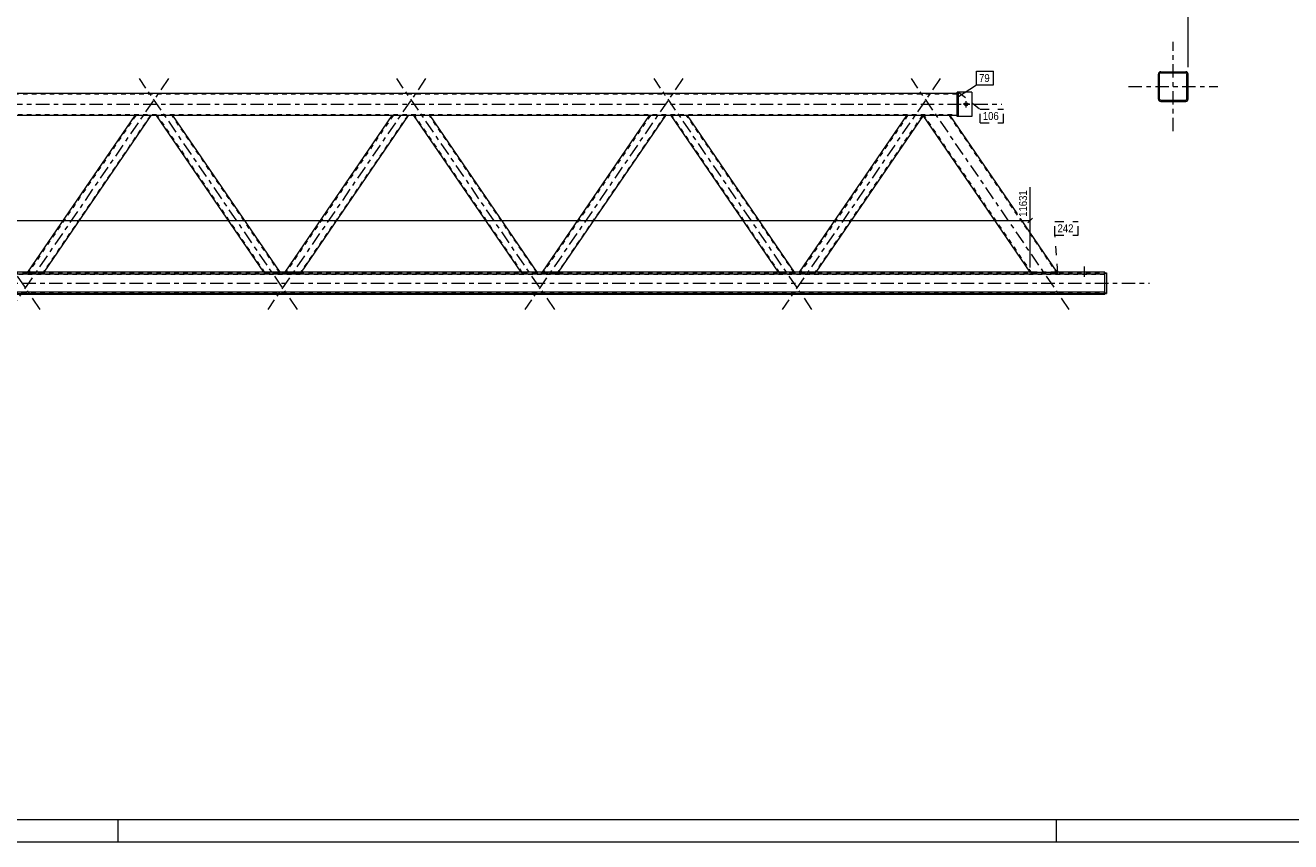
# Model space of a CAD drawing. Header units: millimetres. Extents: x 0 to 914, y 0 to 420.
# Tile 5 of 9: x 473 to 756, y 0 to 183. Entities that reach past the tile are written whole.
import ezdxf

# ---------------------------------------------------------------- set-up
doc = ezdxf.new("R2010")
doc.units = ezdxf.units.MM
for name, pattern in [('XKITLINE00', [0]), ('XKITLINE01', [4, 1, -1, 1, -1]), ('XKITLINE02', [4, 2, -2]), ('XKITLINE03', [6, 3, -1, 1, -1])]:
    doc.linetypes.add(name, pattern=pattern)
for name, color, linetype, lineweight in [('Arkusz rysunku', 3, 'Continuous', 0), ('Element', 2, 'Continuous', 0), ('Wymiar', 4, 'Continuous', 0), ('Znak elementu', 2, 'Continuous', 0), ('Śruba', 3, 'Continuous', 0)]:
    doc.layers.add(name, color=color, linetype=linetype, lineweight=lineweight)
doc.styles.add('ARIAL', font='ARIAL.TTF')

msp = doc.modelspace()

# ---------------------------------------------------------------- linework, layer by layer
at = {"layer": 'Arkusz rysunku', "linetype": 'XKITLINE00', "lineweight": 0}
for p, q in [((5, 5), (909, 5)), ((494, 0), (494, 5)), ((704, 0), (704, 5)), ((0, 0), (914, 0))]:
    msp.add_line(p, q, dxfattribs=at)
at = {"layer": 'Element', "linetype": 'XKITLINE03', "lineweight": 0}
for p, q in [((730.11, 158.93), (730.11, 178.93)), ((476.57, 119.08), (441.24, 170.71)), ((505.25, 170.71), (469.92, 119.08)), ((534.13, 119.08), (498.8, 170.71)), ((562.82, 170.71), (527.49, 119.08)), ((591.7, 119.08), (556.37, 170.71)), ((620.38, 170.71), (585.05, 119.08)), ((649.26, 119.08), (613.93, 170.71)), ((677.95, 170.71), (642.62, 119.08)), ((706.83, 119.08), (671.5, 170.71)), ((720.11, 168.93), (740.11, 168.93)), ((139.62, 164.96), (691.73, 164.96)), ((106.58, 124.94), (724.78, 124.94))]:
    msp.add_line(p, q, dxfattribs=at)
at = {"layer": 'Element', "linetype": 'XKITLINE00', "lineweight": 0}
for p, q in [((726.82, 171.93), (726.78, 171.73)), ((726.82, 171.93), (726.78, 171.73)), ((726.78, 166.13), (726.78, 171.73)), ((726.78, 166.13), (726.78, 171.73)), ((727.04, 171.73), (727.06, 171.83)), ((727.04, 171.73), (727.06, 171.83)), ((727.04, 166.13), (727.04, 171.73)), ((727.04, 166.13), (727.04, 171.73)), ((727.06, 171.83), (727.12, 171.92)), ((727.06, 171.83), (727.12, 171.92)), ((727.31, 172.26), (727.11, 172.22)), ((727.31, 172.26), (727.11, 172.22)), ((727.12, 171.92), (727.21, 171.98)), ((727.12, 171.92), (727.21, 171.98)), ((727.21, 171.98), (727.31, 172)), ((727.21, 171.98), (727.31, 172)), ((727.31, 172.26), (732.91, 172.26)), ((727.31, 172.26), (732.91, 172.26)), ((727.31, 172), (732.91, 172)), ((727.31, 172), (732.91, 172)), ((733.11, 172.22), (732.91, 172.26)), ((733.11, 172.22), (732.91, 172.26)), ((732.91, 172), (733.01, 171.98)), ((732.91, 172), (733.01, 171.98)), ((733.01, 171.98), (733.1, 171.92)), ((733.01, 171.98), (733.1, 171.92)), ((733.1, 171.92), (733.16, 171.83)), ((733.1, 171.92), (733.16, 171.83)), ((733.16, 171.83), (733.18, 171.73)), ((733.16, 171.83), (733.18, 171.73)), ((733.18, 166.13), (733.18, 171.73)), ((733.18, 166.13), (733.18, 171.73)), ((733.44, 171.73), (733.4, 171.93)), ((733.44, 171.73), (733.4, 171.93)), ((733.44, 166.13), (733.44, 171.73)), ((733.44, 166.13), (733.44, 171.73)), ((149.62, 167.46), (681.73, 167.46)), ((682.03, 167.71), (681.73, 167.71)), ((681.73, 162.21), (681.73, 167.71)), ((682.03, 162.21), (682.03, 167.71)), ((685.03, 167.71), (682.03, 167.71)), ((685.03, 167.71), (685.03, 162.21)), ((726.78, 166.13), (726.82, 165.93)), ((726.78, 166.13), (726.82, 165.93)), ((727.06, 166.03), (727.04, 166.13)), ((727.06, 166.03), (727.04, 166.13)), ((727.12, 165.94), (727.06, 166.03)), ((727.12, 165.94), (727.06, 166.03)), ((727.11, 165.64), (727.31, 165.6)), ((727.11, 165.64), (727.31, 165.6)), ((727.21, 165.88), (727.12, 165.94)), ((727.21, 165.88), (727.12, 165.94)), ((727.31, 165.86), (727.21, 165.88)), ((727.31, 165.86), (727.21, 165.88)), ((727.31, 165.86), (732.91, 165.86)), ((727.31, 165.86), (732.91, 165.86)), ((727.31, 165.6), (732.91, 165.6)), ((727.31, 165.6), (732.91, 165.6)), ((733.01, 165.88), (732.91, 165.86)), ((733.01, 165.88), (732.91, 165.86)), ((732.91, 165.6), (733.11, 165.64)), ((732.91, 165.6), (733.11, 165.64)), ((733.1, 165.94), (733.01, 165.88)), ((733.1, 165.94), (733.01, 165.88)), ((733.16, 166.03), (733.1, 165.94)), ((733.16, 166.03), (733.1, 165.94)), ((733.18, 166.13), (733.16, 166.03)), ((733.18, 166.13), (733.16, 166.03)), ((733.4, 165.93), (733.44, 166.13)), ((733.4, 165.93), (733.44, 166.13)), ((674.12, 162.46), (157.24, 162.46)), ((473.81, 127.42), (497.79, 162.46)), ((477.44, 127.42), (501.42, 162.46)), ((526.61, 127.42), (502.63, 162.46)), ((530.25, 127.42), (506.27, 162.46)), ((531.37, 127.42), (555.35, 162.46)), ((535.01, 127.42), (558.99, 162.46)), ((584.18, 127.42), (560.2, 162.46)), ((587.81, 127.42), (563.83, 162.46)), ((588.94, 127.42), (612.92, 162.46)), ((592.57, 127.42), (616.56, 162.46)), ((641.74, 127.42), (617.76, 162.46)), ((645.38, 127.42), (621.4, 162.46)), ((646.5, 127.42), (670.49, 162.46)), ((674.12, 162.46), (650.14, 127.42)), ((698.1, 127.42), (674.12, 162.46)), ((674.12, 162.46), (674.12, 162.46)), ((674.15, 162.46), (674.12, 162.46)), ((674.26, 162.46), (674.15, 162.46)), ((680.18, 162.46), (674.26, 162.46)), ((695.22, 140.48), (680.18, 162.46)), ((681.73, 162.46), (680.18, 162.46)), ((682.03, 162.21), (681.73, 162.21)), ((685.03, 162.21), (682.03, 162.21)), ((704.16, 127.42), (695.94, 139.42)), ((698.57, 127.42), (132.85, 127.42)), ((698.58, 127.42), (698.57, 127.42)), ((698.58, 127.42), (703.67, 127.42)), ((703.67, 127.42), (703.68, 127.42)), ((714.78, 127.42), (703.68, 127.42)), ((714.78, 127.02), (714.78, 127.42)), ((116.58, 127.02), (714.78, 127.02)), ((714.78, 122.77), (714.78, 127.27)), ((714.78, 127.27), (715.18, 127.27)), ((715.18, 127.27), (715.18, 122.61)), ((116.58, 123.02), (714.78, 123.02)), ((116.58, 122.62), (714.78, 122.62)), ((116.58, 122.46), (714.78, 122.46)), ((714.78, 122.46), (714.78, 123.02)), ((714.78, 122.77), (715.18, 122.77)), ((714.78, 122.61), (715.18, 122.61))]:
    msp.add_line(p, q, dxfattribs=at)
at = {"layer": 'Element', "linetype": 'XKITLINE01', "lineweight": 0}
for p, q in [((681.73, 167.26), (149.62, 167.26)), ((681.73, 167.46), (681.73, 162.46)), ((682.03, 162.21), (682.03, 167.71)), ((149.62, 162.66), (681.73, 162.66)), ((497.97, 162.46), (473.91, 127.3)), ((501.24, 162.46), (477.18, 127.3)), ((501.42, 162.46), (497.79, 162.46)), ((506.27, 162.46), (502.63, 162.46)), ((526.87, 127.3), (502.81, 162.46)), ((530.15, 127.3), (506.08, 162.46)), ((555.54, 162.46), (531.47, 127.3)), ((558.81, 162.46), (534.75, 127.3)), ((558.99, 162.46), (555.35, 162.46)), ((563.83, 162.46), (560.2, 162.46)), ((584.44, 127.3), (560.38, 162.46)), ((587.71, 127.3), (563.65, 162.46)), ((613.1, 162.46), (589.04, 127.3)), ((616.37, 162.46), (592.31, 127.3)), ((616.56, 162.46), (612.92, 162.46)), ((621.4, 162.46), (617.76, 162.46)), ((642.01, 127.3), (617.94, 162.46)), ((645.28, 127.3), (621.22, 162.46)), ((670.67, 162.46), (646.61, 127.3)), ((673.94, 162.46), (649.88, 127.3)), ((674.12, 162.46), (670.49, 162.46)), ((674.12, 162.46), (674.12, 162.46)), ((674.12, 162.46), (674.12, 162.46)), ((680.18, 162.46), (674.12, 162.46)), ((674.42, 162.46), (674.26, 162.46)), ((698.44, 127.27), (674.36, 162.46)), ((674.36, 162.46), (674.36, 162.46)), ((674.38, 162.46), (674.36, 162.46)), ((674.36, 162.46), (674.38, 162.46)), ((674.42, 162.46), (674.38, 162.46)), ((674.38, 162.46), (674.42, 162.46)), ((674.42, 162.46), (674.42, 162.46)), ((679.93, 162.46), (695.22, 140.12)), ((695.7, 139.42), (704.01, 127.27)), ((473.78, 127.38), (473.81, 127.42)), ((477.41, 127.38), (477.44, 127.42)), ((526.64, 127.38), (526.61, 127.42)), ((530.28, 127.38), (530.25, 127.42)), ((531.34, 127.38), (531.37, 127.42)), ((534.98, 127.38), (535.01, 127.42)), ((584.21, 127.38), (584.18, 127.42)), ((587.84, 127.38), (587.81, 127.42)), ((588.91, 127.38), (588.94, 127.42)), ((592.55, 127.38), (592.57, 127.42)), ((641.77, 127.38), (641.74, 127.42)), ((645.41, 127.38), (645.38, 127.42)), ((646.48, 127.38), (646.5, 127.42)), ((650.11, 127.38), (650.14, 127.42)), ((698.11, 127.4), (698.1, 127.42)), ((698.4, 127.42), (698.24, 127.41)), ((698.57, 127.42), (698.4, 127.42)), ((703.68, 127.42), (698.57, 127.42)), ((703.68, 127.42), (703.86, 127.42)), ((704.02, 127.41), (703.86, 127.42)), ((704.17, 127.4), (704.16, 127.42)), ((116.58, 127.26), (714.78, 127.26)), ((714.78, 126.91), (116.58, 126.91)), ((714.78, 126.86), (116.58, 126.86)), ((473.73, 127.3), (473.78, 127.38)), ((473.73, 127.3), (473.75, 127.3)), ((473.75, 127.3), (473.83, 127.29)), ((473.81, 127.38), (473.78, 127.38)), ((473.89, 127.38), (473.81, 127.38)), ((473.83, 127.29), (473.95, 127.29)), ((474.01, 127.38), (473.89, 127.38)), ((473.91, 127.3), (473.96, 127.38)), ((473.92, 127.3), (473.91, 127.3)), ((473.96, 127.3), (473.92, 127.3)), ((473.95, 127.29), (474.08, 127.29)), ((473.96, 127.38), (473.98, 127.38)), ((474.02, 127.3), (473.96, 127.3)), ((473.98, 127.38), (474.02, 127.38)), ((474.15, 127.38), (474.01, 127.38)), ((474.02, 127.38), (474.08, 127.38)), ((474.09, 127.3), (474.02, 127.3)), ((474.08, 127.38), (474.15, 127.38)), ((474.08, 127.29), (476.99, 127.29)), ((474.09, 127.3), (477, 127.3)), ((474.15, 127.38), (477.05, 127.38)), ((474.15, 127.38), (477.06, 127.38)), ((476.99, 127.29), (477.13, 127.29)), ((477.07, 127.3), (477, 127.3)), ((477.05, 127.38), (477.12, 127.38)), ((477.2, 127.38), (477.06, 127.38)), ((477.12, 127.3), (477.07, 127.3)), ((477.12, 127.38), (477.18, 127.38)), ((477.17, 127.3), (477.12, 127.3)), ((477.13, 127.29), (477.25, 127.29)), ((477.18, 127.3), (477.17, 127.3)), ((477.18, 127.3), (477.23, 127.38)), ((477.18, 127.38), (477.22, 127.38)), ((477.31, 127.38), (477.2, 127.38)), ((477.22, 127.38), (477.23, 127.38)), ((477.25, 127.29), (477.33, 127.3)), ((477.39, 127.38), (477.31, 127.38)), ((477.33, 127.3), (477.36, 127.3)), ((477.36, 127.3), (477.41, 127.38)), ((477.41, 127.38), (477.39, 127.38)), ((526.69, 127.3), (526.64, 127.38)), ((526.67, 127.38), (526.64, 127.38)), ((526.74, 127.38), (526.67, 127.38)), ((526.69, 127.3), (526.72, 127.3)), ((526.72, 127.3), (526.8, 127.29)), ((526.86, 127.38), (526.74, 127.38)), ((526.8, 127.29), (526.92, 127.29)), ((526.82, 127.38), (526.83, 127.38)), ((526.83, 127.38), (526.87, 127.38)), ((527, 127.38), (526.86, 127.38)), ((526.87, 127.38), (526.93, 127.38)), ((526.89, 127.3), (526.87, 127.3)), ((526.93, 127.3), (526.89, 127.3)), ((526.92, 127.29), (527.06, 127.29)), ((526.93, 127.38), (527, 127.38)), ((526.99, 127.3), (526.93, 127.3)), ((527.06, 127.3), (526.99, 127.3)), ((527, 127.38), (529.91, 127.38)), ((527, 127.38), (529.91, 127.38)), ((527.06, 127.3), (529.97, 127.3)), ((527.06, 127.29), (529.97, 127.29)), ((529.91, 127.38), (529.98, 127.38)), ((530.05, 127.38), (529.91, 127.38)), ((530.04, 127.3), (529.97, 127.3)), ((529.97, 127.29), (530.11, 127.29)), ((529.98, 127.38), (530.04, 127.38)), ((530.04, 127.38), (530.08, 127.38)), ((530.09, 127.3), (530.04, 127.3)), ((530.16, 127.38), (530.05, 127.38)), ((530.08, 127.38), (530.09, 127.38)), ((530.13, 127.3), (530.09, 127.3)), ((530.11, 127.29), (530.23, 127.29)), ((530.15, 127.3), (530.13, 127.3)), ((530.25, 127.38), (530.16, 127.38)), ((530.23, 127.29), (530.3, 127.3)), ((530.28, 127.38), (530.25, 127.38)), ((530.33, 127.3), (530.28, 127.38)), ((530.3, 127.3), (530.33, 127.3)), ((531.29, 127.3), (531.34, 127.38)), ((531.29, 127.3), (531.32, 127.3)), ((531.32, 127.3), (531.39, 127.29)), ((531.37, 127.38), (531.34, 127.38)), ((531.46, 127.38), (531.37, 127.38)), ((531.39, 127.29), (531.51, 127.29)), ((531.57, 127.38), (531.46, 127.38)), ((531.47, 127.3), (531.53, 127.38)), ((531.49, 127.3), (531.47, 127.3)), ((531.53, 127.3), (531.49, 127.3)), ((531.51, 127.29), (531.65, 127.29)), ((531.53, 127.38), (531.54, 127.38)), ((531.58, 127.3), (531.53, 127.3)), ((531.54, 127.38), (531.58, 127.38)), ((531.71, 127.38), (531.57, 127.38)), ((531.58, 127.38), (531.64, 127.38)), ((531.65, 127.3), (531.58, 127.3)), ((531.64, 127.38), (531.71, 127.38)), ((531.65, 127.3), (534.56, 127.3)), ((531.65, 127.29), (534.56, 127.29)), ((531.71, 127.38), (534.62, 127.38)), ((531.71, 127.38), (534.62, 127.38)), ((534.63, 127.3), (534.56, 127.3)), ((534.56, 127.29), (534.7, 127.29)), ((534.62, 127.38), (534.69, 127.38)), ((534.76, 127.38), (534.62, 127.38)), ((534.69, 127.3), (534.63, 127.3)), ((534.69, 127.38), (534.75, 127.38)), ((534.73, 127.3), (534.69, 127.3)), ((534.7, 127.29), (534.82, 127.29)), ((534.75, 127.3), (534.73, 127.3)), ((534.75, 127.3), (534.8, 127.38)), ((534.75, 127.38), (534.79, 127.38)), ((534.88, 127.38), (534.76, 127.38)), ((534.79, 127.38), (534.8, 127.38)), ((534.82, 127.29), (534.9, 127.3)), ((534.95, 127.38), (534.88, 127.38)), ((534.9, 127.3), (534.93, 127.3)), ((534.93, 127.3), (534.98, 127.38)), ((534.98, 127.38), (534.95, 127.38)), ((584.26, 127.3), (584.21, 127.38)), ((584.23, 127.38), (584.21, 127.38)), ((584.31, 127.38), (584.23, 127.38)), ((584.26, 127.3), (584.29, 127.3)), ((584.29, 127.3), (584.37, 127.29)), ((584.42, 127.38), (584.31, 127.38)), ((584.37, 127.29), (584.49, 127.29)), ((584.39, 127.38), (584.4, 127.38)), ((584.4, 127.38), (584.44, 127.38)), ((584.56, 127.38), (584.42, 127.38)), ((584.44, 127.38), (584.5, 127.38)), ((584.45, 127.3), (584.44, 127.3)), ((584.5, 127.3), (584.45, 127.3)), ((584.49, 127.29), (584.63, 127.29)), ((584.5, 127.38), (584.57, 127.38)), ((584.55, 127.3), (584.5, 127.3)), ((584.62, 127.3), (584.55, 127.3)), ((584.56, 127.38), (587.47, 127.38)), ((584.57, 127.38), (587.47, 127.38)), ((584.62, 127.3), (587.53, 127.3)), ((584.63, 127.29), (587.54, 127.29)), ((587.47, 127.38), (587.54, 127.38)), ((587.61, 127.38), (587.47, 127.38)), ((587.6, 127.3), (587.53, 127.3)), ((587.54, 127.38), (587.6, 127.38)), ((587.54, 127.29), (587.67, 127.29)), ((587.6, 127.38), (587.64, 127.38)), ((587.66, 127.3), (587.6, 127.3)), ((587.73, 127.38), (587.61, 127.38)), ((587.64, 127.38), (587.66, 127.38)), ((587.7, 127.3), (587.66, 127.3)), ((587.67, 127.29), (587.79, 127.29)), ((587.71, 127.3), (587.7, 127.3)), ((587.81, 127.38), (587.73, 127.38)), ((587.79, 127.29), (587.87, 127.3)), ((587.84, 127.38), (587.81, 127.38)), ((587.89, 127.3), (587.84, 127.38)), ((587.87, 127.3), (587.89, 127.3)), ((588.86, 127.3), (588.91, 127.38)), ((588.86, 127.3), (588.88, 127.3)), ((588.88, 127.3), (588.96, 127.29)), ((588.94, 127.38), (588.91, 127.38)), ((589.02, 127.38), (588.94, 127.38)), ((588.96, 127.29), (589.08, 127.29)), ((589.14, 127.38), (589.02, 127.38)), ((589.04, 127.3), (589.09, 127.38)), ((589.05, 127.3), (589.04, 127.3)), ((589.09, 127.3), (589.05, 127.3)), ((589.08, 127.29), (589.22, 127.29)), ((589.09, 127.38), (589.11, 127.38)), ((589.15, 127.3), (589.09, 127.3)), ((589.11, 127.38), (589.15, 127.38)), ((589.28, 127.38), (589.14, 127.38)), ((589.15, 127.38), (589.21, 127.38)), ((589.22, 127.3), (589.15, 127.3)), ((589.21, 127.38), (589.28, 127.38)), ((589.22, 127.3), (592.13, 127.3)), ((589.22, 127.29), (592.12, 127.29)), ((589.28, 127.38), (592.19, 127.38)), ((589.28, 127.38), (592.19, 127.38)), ((592.12, 127.29), (592.26, 127.29)), ((592.2, 127.3), (592.13, 127.3)), ((592.19, 127.38), (592.25, 127.38)), ((592.33, 127.38), (592.19, 127.38)), ((592.26, 127.3), (592.2, 127.3)), ((592.25, 127.38), (592.31, 127.38)), ((592.3, 127.3), (592.26, 127.3)), ((592.26, 127.29), (592.38, 127.29)), ((592.31, 127.3), (592.3, 127.3)), ((592.31, 127.3), (592.36, 127.38)), ((592.31, 127.38), (592.35, 127.38)), ((592.44, 127.38), (592.33, 127.38)), ((592.35, 127.38), (592.36, 127.38)), ((592.38, 127.29), (592.46, 127.3)), ((592.52, 127.38), (592.44, 127.38)), ((592.46, 127.3), (592.49, 127.3)), ((592.49, 127.3), (592.55, 127.38)), ((592.55, 127.38), (592.52, 127.38)), ((641.82, 127.3), (641.77, 127.38)), ((641.8, 127.38), (641.77, 127.38)), ((641.87, 127.38), (641.8, 127.38)), ((641.82, 127.3), (641.85, 127.3)), ((641.85, 127.3), (641.93, 127.29)), ((641.99, 127.38), (641.87, 127.38)), ((641.93, 127.29), (642.05, 127.29)), ((641.95, 127.38), (641.97, 127.38)), ((641.97, 127.38), (642.01, 127.38)), ((642.13, 127.38), (641.99, 127.38)), ((642.01, 127.38), (642.06, 127.38)), ((642.02, 127.3), (642.01, 127.3)), ((642.06, 127.3), (642.02, 127.3)), ((642.05, 127.29), (642.19, 127.29)), ((642.06, 127.38), (642.13, 127.38)), ((642.12, 127.3), (642.06, 127.3)), ((642.19, 127.3), (642.12, 127.3)), ((642.13, 127.38), (645.04, 127.38)), ((642.13, 127.38), (645.04, 127.38)), ((642.19, 127.3), (645.1, 127.3)), ((642.19, 127.29), (645.1, 127.29)), ((645.04, 127.38), (645.11, 127.38)), ((645.18, 127.38), (645.04, 127.38)), ((645.17, 127.3), (645.1, 127.3)), ((645.1, 127.29), (645.24, 127.29)), ((645.11, 127.38), (645.17, 127.38)), ((645.17, 127.38), (645.21, 127.38)), ((645.23, 127.3), (645.17, 127.3)), ((645.3, 127.38), (645.18, 127.38)), ((645.21, 127.38), (645.23, 127.38)), ((645.26, 127.3), (645.23, 127.3)), ((645.24, 127.29), (645.36, 127.29)), ((645.28, 127.3), (645.26, 127.3)), ((645.38, 127.38), (645.3, 127.38)), ((645.36, 127.29), (645.43, 127.3)), ((645.41, 127.38), (645.38, 127.38)), ((645.46, 127.3), (645.41, 127.38)), ((645.43, 127.3), (645.46, 127.3)), ((646.43, 127.3), (646.48, 127.38)), ((646.43, 127.3), (646.45, 127.3)), ((646.45, 127.3), (646.53, 127.29)), ((646.51, 127.38), (646.48, 127.38)), ((646.59, 127.38), (646.51, 127.38)), ((646.53, 127.29), (646.64, 127.29)), ((646.71, 127.38), (646.59, 127.38)), ((646.61, 127.3), (646.66, 127.38)), ((646.62, 127.3), (646.61, 127.3)), ((646.66, 127.3), (646.62, 127.3)), ((646.64, 127.29), (646.78, 127.29)), ((646.66, 127.38), (646.67, 127.38)), ((646.72, 127.3), (646.66, 127.3)), ((646.67, 127.38), (646.71, 127.38)), ((646.71, 127.38), (646.77, 127.38)), ((646.85, 127.38), (646.71, 127.38)), ((646.79, 127.3), (646.72, 127.3)), ((646.77, 127.38), (646.84, 127.38)), ((646.78, 127.29), (649.69, 127.29)), ((646.79, 127.3), (649.69, 127.3)), ((646.84, 127.38), (649.75, 127.38)), ((646.85, 127.38), (649.75, 127.38)), ((649.76, 127.3), (649.69, 127.3)), ((649.69, 127.29), (649.83, 127.29)), ((649.75, 127.38), (649.82, 127.38)), ((649.89, 127.38), (649.75, 127.38)), ((649.82, 127.3), (649.76, 127.3)), ((649.82, 127.38), (649.88, 127.38)), ((649.86, 127.3), (649.82, 127.3)), ((649.83, 127.29), (649.95, 127.29)), ((649.88, 127.3), (649.86, 127.3)), ((649.88, 127.3), (649.93, 127.38)), ((649.88, 127.38), (649.92, 127.38)), ((650.01, 127.38), (649.89, 127.38)), ((649.92, 127.38), (649.93, 127.38)), ((649.95, 127.29), (650.03, 127.3)), ((650.09, 127.38), (650.01, 127.38)), ((650.03, 127.3), (650.06, 127.3)), ((650.06, 127.3), (650.11, 127.38)), ((650.11, 127.38), (650.09, 127.38)), ((698.14, 127.41), (698.11, 127.4)), ((698.2, 127.27), (698.11, 127.4)), ((698.24, 127.41), (698.14, 127.41)), ((698.2, 127.27), (698.24, 127.27)), ((698.24, 127.27), (698.35, 127.26)), ((698.35, 127.4), (698.37, 127.41)), ((698.44, 127.27), (698.35, 127.4)), ((698.35, 127.26), (698.5, 127.26)), ((698.37, 127.41), (698.42, 127.41)), ((698.42, 127.41), (698.5, 127.41)), ((698.46, 127.27), (698.44, 127.27)), ((698.51, 127.27), (698.46, 127.27)), ((698.5, 127.41), (698.59, 127.41)), ((698.5, 127.26), (698.69, 127.26)), ((698.59, 127.27), (698.51, 127.27)), ((698.59, 127.41), (703.68, 127.41)), ((698.69, 127.27), (698.59, 127.27)), ((698.69, 127.27), (703.78, 127.27)), ((698.69, 127.26), (703.78, 127.26)), ((703.68, 127.41), (703.77, 127.41)), ((703.77, 127.41), (703.85, 127.41)), ((703.87, 127.27), (703.78, 127.27)), ((703.78, 127.26), (703.96, 127.26)), ((703.85, 127.41), (703.9, 127.41)), ((703.95, 127.27), (703.87, 127.27)), ((703.9, 127.41), (703.92, 127.4)), ((704.01, 127.27), (703.92, 127.4)), ((704, 127.27), (703.95, 127.27)), ((703.96, 127.26), (704.12, 127.26)), ((704.01, 127.27), (704, 127.27)), ((704.13, 127.41), (704.02, 127.41)), ((704.12, 127.26), (704.22, 127.27)), ((704.17, 127.4), (704.13, 127.41)), ((704.26, 127.27), (704.17, 127.4)), ((704.22, 127.27), (704.26, 127.27)), ((714.78, 122.61), (714.78, 127.27)), ((715.18, 127.11), (714.78, 127.11)), ((714.78, 123.02), (714.78, 127.02)), ((116.58, 122.96), (714.78, 122.96)), ((116.58, 122.86), (714.78, 122.86)), ((714.78, 122.62), (714.78, 122.61))]:
    msp.add_line(p, q, dxfattribs=at)
at = {"layer": 'Element', "linetype": 'XKITLINE00', "lineweight": 0}
for centre, start, end in [((727.31, 171.73), 112.5, 157.5), ((727.31, 171.73), 112.5, 157.5), ((732.91, 171.73), 22.5, 67.5), ((732.91, 171.73), 22.5, 67.5), ((727.31, 166.13), 202.5, 247.5), ((727.31, 166.13), 202.5, 247.5), ((732.91, 166.13), 292.5, 337.5), ((732.91, 166.13), 292.5, 337.5)]:
    msp.add_arc(centre, 0.533, start, end, dxfattribs=at)
at = {"layer": 'Wymiar', "linetype": 'XKITLINE00', "lineweight": 0}
for p, q in [((733.44, 173.26), (733.44, 231.79)), ((698.1, 128.42), (698.1, 146.45)), ((116.58, 138.96), (698.1, 138.96)), ((698.61, 139.47), (697.59, 138.45))]:
    msp.add_line(p, q, dxfattribs=at)
at = {"layer": 'Znak elementu', "linetype": 'XKITLINE00', "lineweight": 0}
for p, q in [((686.05, 172.34), (689.92, 172.34)), ((686.05, 169.34), (686.05, 172.34)), ((689.92, 169.34), (689.92, 172.34)), ((681.81, 166.59), (686.05, 169.34)), ((686.05, 169.34), (689.92, 169.34))]:
    msp.add_line(p, q, dxfattribs=at)
at = {"layer": 'Znak elementu', "linetype": 'XKITLINE02', "lineweight": 0}
for p, q in [((682.03, 167.71), (686.89, 163.85)), ((686.89, 163.85), (692.09, 163.85)), ((686.89, 160.85), (686.89, 163.85)), ((692.09, 160.85), (692.09, 163.85)), ((686.89, 160.85), (692.09, 160.85)), ((703.61, 138.72), (708.81, 138.72)), ((703.61, 135.72), (703.61, 138.72)), ((708.81, 135.72), (708.81, 138.72)), ((703.61, 135.72), (708.81, 135.72)), ((704.26, 127.26), (703.61, 135.72))]:
    msp.add_line(p, q, dxfattribs=at)
at = {"layer": 'Śruba', "linetype": 'XKITLINE00', "lineweight": 0}
for p, q in [((684.48, 164.96), (683.08, 164.96)), ((683.78, 164.26), (683.78, 165.66)), ((710.18, 128.71), (710.18, 126.46)), ((710.18, 128.62), (710.18, 126.37))]:
    msp.add_line(p, q, dxfattribs=at)
msp.add_circle((683.78, 164.96), 0.35, dxfattribs=at)

# ---------------------------------------------------------------- texts
at = {"layer": 'Wymiar', "style": 'ARIAL', "width": 0.85}
msp.add_text('11631', height=1.8, rotation=90.0002, dxfattribs=at).set_placement((697.38, 139.78))
at = {"layer": 'Znak elementu', "style": 'ARIAL', "width": 0.85}
for s, p in [('79', (686.65, 169.94)), ('106', (687.49, 161.45)), ('242', (704.21, 136.32))]:
    msp.add_text(s, height=1.8, dxfattribs=at).set_placement(p)

doc.saveas('drawing.dxf')
